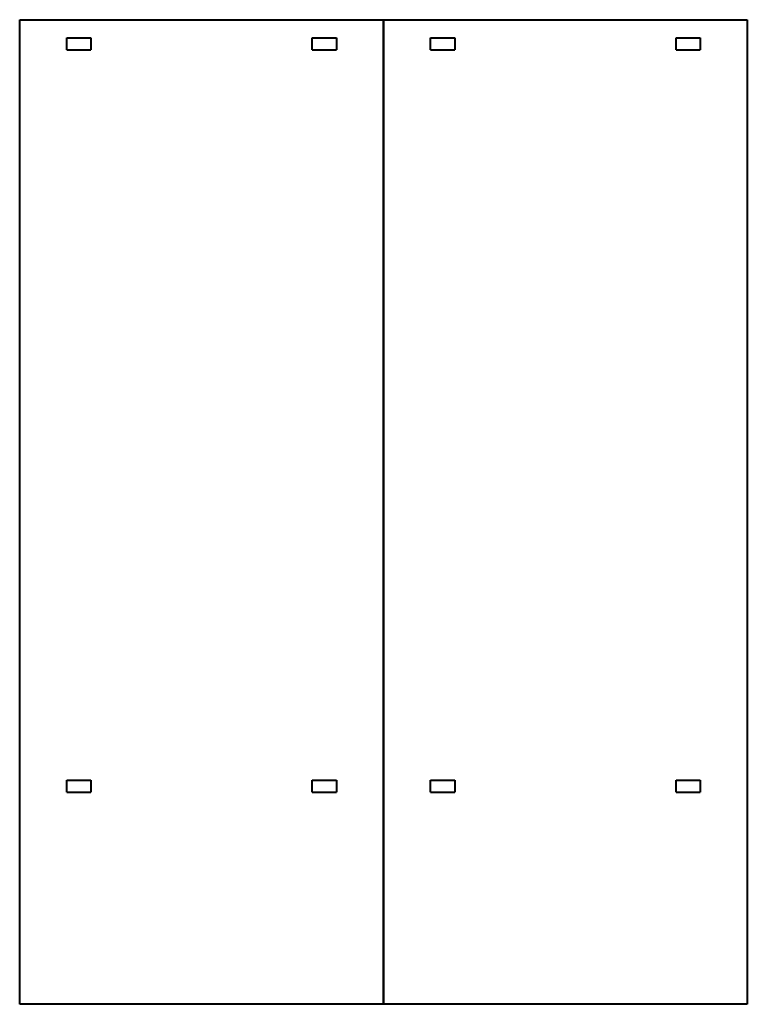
# Model space of a CAD drawing. Header units: millimetres. Extents: x 0 to 1200, y 0 to 1625.
import ezdxf

# ---------------------------------------------------------------- set-up
doc = ezdxf.new("R2010")
doc.units = ezdxf.units.MM
doc.layers.add('A-GENM', color=13, linetype='Continuous', lineweight=30)
doc.layers.add('Elektro', color=7, linetype='Continuous', lineweight=30)

# ---------------------------------------------------------------- blocks, each defined once
blk = doc.blocks.new('8DA - Basic - Test-568501-_3D_')
at = {"layer": 'A-GENM', "lineweight": 40}
for p, q in [((600, -1625), (600, 0)), ((0, -1625), (0, 0)), ((0, 0), (600, 0)), ((600, 0), (1200, 0)), ((600, 0), (600, -1625)), ((1200, 0), (1200, -1625)), ((77.5, -30), (117.5, -30)), ((77.5, -50), (77.5, -30)), ((117.5, -30), (117.5, -50)), ((482.5, -30), (522.5, -30)), ((482.5, -50), (482.5, -30)), ((522.5, -30), (522.5, -50)), ((677.5, -30), (717.5, -30)), ((677.5, -50), (677.5, -30)), ((717.5, -30), (717.5, -50)), ((1082.5, -30), (1122.5, -30)), ((1082.5, -50), (1082.5, -30)), ((1122.5, -30), (1122.5, -50)), ((77.5, -50), (117.5, -50)), ((482.5, -50), (522.5, -50)), ((677.5, -50), (717.5, -50)), ((1082.5, -50), (1122.5, -50)), ((77.5, -1255), (117.5, -1255)), ((77.5, -1275), (77.5, -1255)), ((117.5, -1255), (117.5, -1275)), ((482.5, -1255), (522.5, -1255)), ((482.5, -1275), (482.5, -1255)), ((522.5, -1255), (522.5, -1275)), ((677.5, -1255), (717.5, -1255)), ((677.5, -1275), (677.5, -1255)), ((717.5, -1255), (717.5, -1275)), ((1082.5, -1255), (1122.5, -1255)), ((1082.5, -1275), (1082.5, -1255)), ((1122.5, -1255), (1122.5, -1275)), ((77.5, -1275), (117.5, -1275)), ((482.5, -1275), (522.5, -1275)), ((677.5, -1275), (717.5, -1275)), ((1082.5, -1275), (1122.5, -1275)), ((600, -1625), (0, -1625)), ((1200, -1625), (600, -1625))]:
    blk.add_line(p, q, dxfattribs=at)

msp = doc.modelspace()

# ---------------------------------------------------------------- block references
at = {"layer": 'Elektro', "lineweight": 40}
msp.add_blockref('8DA - Basic - Test-568501-_3D_', (0, 1625), dxfattribs=at)

doc.saveas('drawing.dxf')
